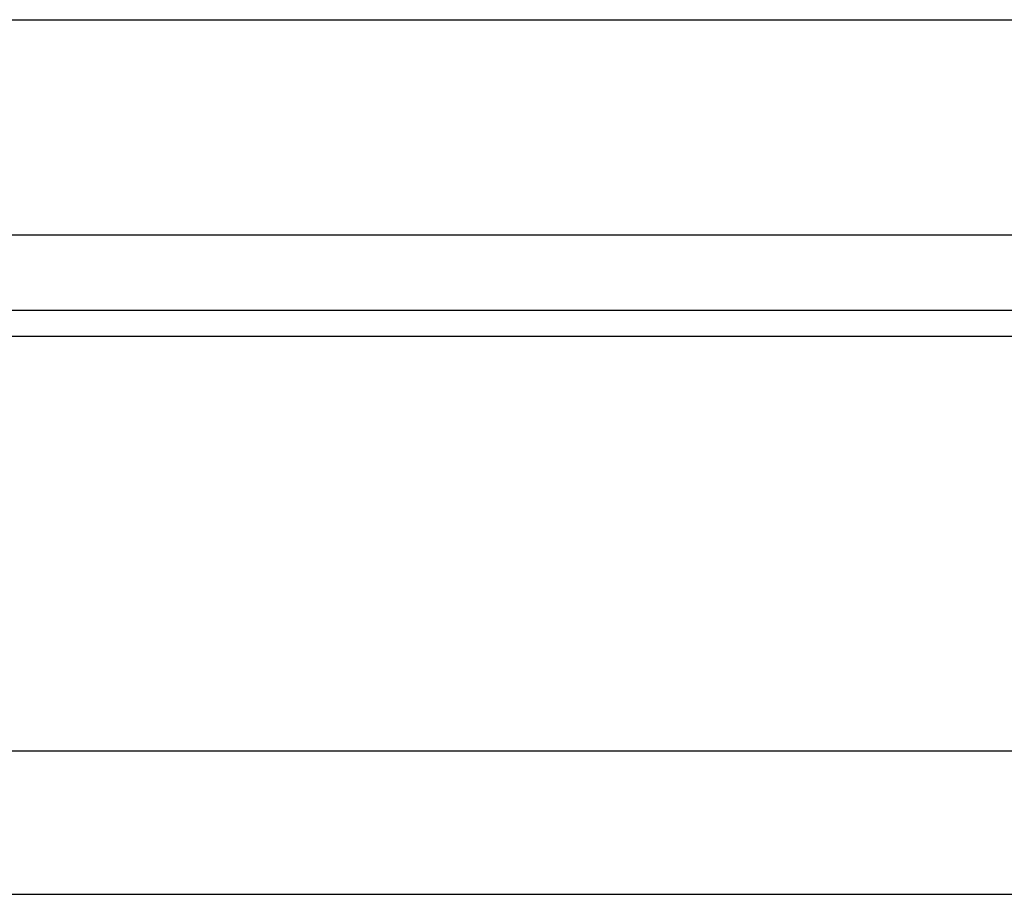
# Model space of a CAD drawing. Header units: millimetres. Extents: x 8 to 287, y -34 to 54.
# Tile 44 of 51: x 219 to 226, y -21 to -15. Entities that reach past the tile are written whole.
import ezdxf

# ---------------------------------------------------------------- set-up
doc = ezdxf.new("R2010")
doc.units = ezdxf.units.MM
doc.header["$LTSCALE"] = 0.15
doc.layers.add('OUT', color=3, linetype='CONTINUOUS')

msp = doc.modelspace()

# ---------------------------------------------------------------- linework, layer by layer
at = {"layer": 'OUT', "color": 0, "linetype": 'Continuous'}
msp.add_line((173.4439, -14.921), (251.4439, -14.921), dxfattribs=at)
at = {"layer": 'OUT', "color": 0}
for p, q in [((173.4439, -16.421), (251.4439, -16.421)), ((137.7591, -16.9478), (279.1491, -16.9478)), ((137.7543, -17.1278), (279.1491, -17.1278)), ((137.1912, -20.021), (279.1491, -20.021)), ((103.0391, -21.021), (279.1491, -21.021))]:
    msp.add_line(p, q, dxfattribs=at)

doc.saveas('drawing.dxf')
